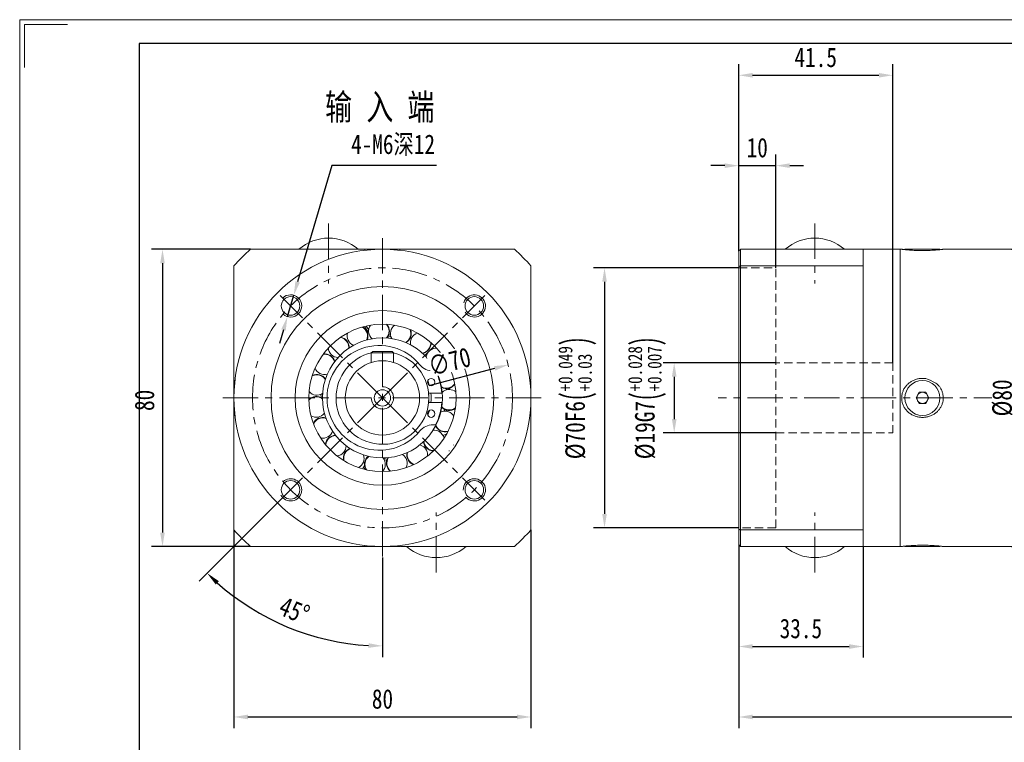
# Model space of a CAD drawing. Header units: millimetres. Extents: x -48 to 492, y -64 to 318.
# Tile 2 of 3: x -48 to 217, y 123 to 318. Entities that reach past the tile are written whole.
import ezdxf

# ---------------------------------------------------------------- set-up
doc = ezdxf.new("R2010")
doc.units = ezdxf.units.MM
doc.header["$LTSCALE"] = 1.5
doc.header["$PDSIZE"] = -1
doc.linetypes.add('CENTER', pattern=[10.16, 6.35, -1.27, 1.27, -1.27])
doc.linetypes.add('DASHED', pattern=[0.75, 0.5, -0.25])
doc.layers.get('0').update_dxf_attribs({"lineweight": 18})
doc.layers.get('Defpoints').update_dxf_attribs({"lineweight": 18})
for name, color, linetype, lineweight in [('1轮廓实线层', 7, 'Continuous', 18), ('2细线层', 4, 'Continuous', 18), ('3中心线层', 1, 'CENTER', 18), ('4虚线层', 6, 'DASHED', 18), ('7标注层', 4, 'Continuous', 18), ('细实线', 7, 'Continuous', 18)]:
    doc.layers.add(name, color=color, linetype=linetype, lineweight=lineweight)
doc.styles.add('PC_TEXTSTYLE', font='txt', dxfattribs={"width": 0.8})
doc.styles.add('TH_GBDIM', font='txt', dxfattribs={"width": 0.8})
doc.dimstyles.new('TH_GBDIM', dxfattribs={"dimscale": 1.5, "dimtxt": 3.5, "dimasz": 2.5, "dimexe": 2, "dimexo": 0, "dimgap": 1.5, "dimtad": 1, "dimdec": 1, "dimdsep": 46, "dimtxsty": 'TH_GBDIM', "dimcen": 2.5, "dimdle": 5, "dimclrd": 4, "dimclre": 4, "dimclrt": 3, "dimadec": 0, "dimazin": 2, "dimtfac": 0.714286, "dimtdec": 1, "dimtmove": 0, "dimatfit": 3, "dimfxl": 1, "dimtolj": 1, "dimarcsym": 0})

# ---------------------------------------------------------------- blocks, each defined once
blk = doc.blocks.new('*D58')
at = {"layer": '7标注层', "color": 4, "lineweight": -2}
for p, q in [((145.95, 250.77), (106.82, 250.77)), ((109.82, 247.02), (109.82, 184.52)), ((145.95, 180.77), (106.82, 180.77))]:
    blk.add_line(p, q, dxfattribs=at)
at = {"layer": '7标注层', "color": 4}
for points in [[(110.45, 247.02), (109.2, 247.02), (109.82, 250.77)], [(109.2, 184.52), (110.45, 184.52), (109.82, 180.77)]]:
    blk.add_solid(points, dxfattribs=at)
at = {"layer": 'Defpoints', "color": 0}
for p in [(145.95, 250.77), (109.82, 180.77), (145.95, 180.77)]:
    blk.add_point(p, dxfattribs=at)
at = {"layer": '7标注层', "color": 3, "insert": (102.53, 215.77), "char_height": 5.25, "attachment_point": 5, "rotation": 90, "style": 'TH_GBDIM'}
blk.add_mtext('\\A1;{%%c70}{}{F6\\H0.7143x;{\\H2x;\\W0.5;(}\\S+0.049^ +0.03;{\\H2x;\\W0.5;)}}', dxfattribs=at)
blk = doc.blocks.new('*D59')
at = {"layer": '7标注层', "color": 4, "lineweight": -2}
for p, q in [((145.95, 255.27), (145.95, 281.29)), ((155.95, 250.77), (155.95, 281.29)), ((142.2, 278.29), (138.45, 278.29)), ((145.95, 278.29), (155.95, 278.29)), ((159.7, 278.29), (163.45, 278.29))]:
    blk.add_line(p, q, dxfattribs=at)
at = {"layer": '7标注层', "color": 4}
for points in [[(142.2, 277.66), (142.2, 278.91), (145.95, 278.29)], [(159.7, 278.91), (159.7, 277.66), (155.95, 278.29)]]:
    blk.add_solid(points, dxfattribs=at)
at = {"layer": 'Defpoints', "color": 0}
for p in [(155.95, 278.29), (145.95, 255.27), (155.95, 250.77)]:
    blk.add_point(p, dxfattribs=at)
at = {"layer": '7标注层', "color": 3, "insert": (150.95, 283.1), "char_height": 5.25, "attachment_point": 5, "style": 'TH_GBDIM'}
blk.add_mtext('\\A1;{10}{}{}', dxfattribs=at)
blk = doc.blocks.new('*D60')
at = {"layer": '7标注层', "color": 4, "lineweight": -2}
for p, q in [((145.95, 255.77), (145.95, 305.61)), ((187.45, 225.27), (187.45, 305.61)), ((149.7, 302.61), (183.7, 302.61))]:
    blk.add_line(p, q, dxfattribs=at)
at = {"layer": '7标注层', "color": 4}
for points in [[(149.7, 303.24), (149.7, 301.99), (145.95, 302.61)], [(183.7, 301.99), (183.7, 303.24), (187.45, 302.61)]]:
    blk.add_solid(points, dxfattribs=at)
at = {"layer": 'Defpoints', "color": 0}
for p in [(187.45, 302.61), (145.95, 255.77), (187.45, 225.27)]:
    blk.add_point(p, dxfattribs=at)
at = {"layer": '7标注层', "color": 3, "insert": (166.7, 307.41), "char_height": 5.25, "attachment_point": 5, "style": 'TH_GBDIM'}
blk.add_mtext('\\A1;41.5', dxfattribs=at)
blk = doc.blocks.new('*D61')
at = {"layer": '7标注层', "color": 4, "lineweight": -2}
for p, q in [((306.45, 206.77), (306.45, 126.88)), ((145.95, 176.27), (145.95, 126.88)), ((149.7, 129.88), (302.7, 129.88))]:
    blk.add_line(p, q, dxfattribs=at)
at = {"layer": '7标注层', "color": 4}
for points in [[(149.7, 130.51), (149.7, 129.26), (145.95, 129.88)], [(302.7, 129.26), (302.7, 130.51), (306.45, 129.88)]]:
    blk.add_solid(points, dxfattribs=at)
at = {"layer": 'Defpoints', "color": 0}
for p in [(306.45, 206.77), (145.95, 176.27), (306.45, 129.88)]:
    blk.add_point(p, dxfattribs=at)
at = {"layer": '7标注层', "color": 3, "insert": (226.2, 134.7), "char_height": 5.25, "attachment_point": 5, "style": 'TH_GBDIM'}
blk.add_mtext('\\A1;{162}{}{}', dxfattribs=at)
blk = doc.blocks.new('*D67')
at = {"layer": '7标注层', "color": 4, "lineweight": -2}
for p, q in [((145.95, 175.77), (145.95, 145.85)), ((179.45, 175.77), (179.45, 145.85)), ((149.7, 148.85), (175.7, 148.85))]:
    blk.add_line(p, q, dxfattribs=at)
at = {"layer": '7标注层', "color": 4}
for points in [[(149.7, 149.47), (149.7, 148.22), (145.95, 148.85)], [(175.7, 148.22), (175.7, 149.47), (179.45, 148.85)]]:
    blk.add_solid(points, dxfattribs=at)
at = {"layer": 'Defpoints', "color": 0}
for p in [(145.95, 175.77), (179.45, 175.77), (179.45, 148.85)]:
    blk.add_point(p, dxfattribs=at)
at = {"layer": '7标注层', "color": 3, "insert": (162.7, 153.66), "char_height": 5.25, "attachment_point": 5, "style": 'TH_GBDIM'}
blk.add_mtext('\\A1;33.5', dxfattribs=at)
blk = doc.blocks.new('*D71')
at = {"layer": '7标注层', "color": 4, "lineweight": -2}
for p, q in [((36.39, 278.29), (27.18, 247)), ((64.59, 278.29), (36.39, 278.29)), ((24.42, 237.64), (26.12, 243.4)), ((23.36, 234.05), (22.3, 230.45))]:
    blk.add_line(p, q, dxfattribs=at)
at = {"layer": '7标注层', "color": 4}
for points in [[(26.58, 247.17), (27.77, 246.82), (26.12, 243.4)], [(23.96, 233.87), (22.76, 234.22), (24.42, 237.64)]]:
    blk.add_solid(points, dxfattribs=at)
at = {"layer": 'Defpoints', "color": 0}
for p in [(26.12, 243.4), (24.42, 237.64)]:
    blk.add_point(p, dxfattribs=at)
at = {"layer": '7标注层', "color": 3, "insert": (52.87, 283.78), "char_height": 5.25, "attachment_point": 5, "style": 'TH_GBDIM'}
blk.add_mtext('\\A1;{4-M6深12}{}{}', dxfattribs=at)
blk = doc.blocks.new('*D76')
at = {"layer": '7标注层', "color": 4, "lineweight": -2}
for p, q in [((10.02, 180.25), (10.02, 126.88)), ((90.02, 180.25), (90.02, 126.88)), ((13.77, 129.88), (86.27, 129.88))]:
    blk.add_line(p, q, dxfattribs=at)
at = {"layer": '7标注层', "color": 4}
for points in [[(13.77, 130.51), (13.77, 129.26), (10.02, 129.88)], [(86.27, 129.26), (86.27, 130.51), (90.02, 129.88)]]:
    blk.add_solid(points, dxfattribs=at)
at = {"layer": 'Defpoints', "color": 0}
for p in [(10.02, 180.25), (90.02, 180.25), (90.02, 129.88)]:
    blk.add_point(p, dxfattribs=at)
at = {"layer": '7标注层', "color": 3, "insert": (50.02, 134.7), "char_height": 5.25, "attachment_point": 5, "style": 'TH_GBDIM'}
blk.add_mtext('\\A1;80', dxfattribs=at)
blk = doc.blocks.new('*D77')
at = {"layer": '7标注层', "color": 4, "lineweight": -2}
for p, q in [((14.49, 255.77), (-12.22, 255.77)), ((-9.22, 252.02), (-9.22, 179.52)), ((14.49, 175.77), (-12.22, 175.77))]:
    blk.add_line(p, q, dxfattribs=at)
at = {"layer": '7标注层', "color": 4}
for points in [[(-8.6, 252.02), (-9.85, 252.02), (-9.22, 255.77)], [(-9.85, 179.52), (-8.6, 179.52), (-9.22, 175.77)]]:
    blk.add_solid(points, dxfattribs=at)
at = {"layer": 'Defpoints', "color": 0}
for p in [(14.49, 255.77), (-9.22, 175.77), (14.49, 175.77)]:
    blk.add_point(p, dxfattribs=at)
at = {"layer": '7标注层', "color": 3, "insert": (-14.04, 215.11), "char_height": 5.25, "attachment_point": 5, "rotation": 90, "style": 'TH_GBDIM'}
blk.add_mtext('\\A1;80', dxfattribs=at)
blk = doc.blocks.new('*D79')
at = {"color": 4, "lineweight": -2}
for p, q in [((22.49, 188.24), (0.69, 166.45)), ((50.02, 172.77), (50.02, 146.01))]:
    blk.add_line(p, q, dxfattribs=at)
blk.add_arc((50.02, 215.77), 66.76, 228.2188, 266.7812, dxfattribs=at)
at = {"color": 4}
for points in [[(5.96, 166.45), (5.11, 165.54), (2.81, 168.57)], [(46.25, 148.49), (46.29, 149.74), (50.02, 149.01)]]:
    blk.add_solid(points, dxfattribs=at)
at = {"layer": 'Defpoints', "color": 0}
for p in [(50.02, 258.77), (50.02, 215.77), (22.49, 188.24), (50.02, 172.77), (16.64, 157.96)]:
    blk.add_point(p, dxfattribs=at)
at = {"color": 3, "insert": (26.3, 158.52), "char_height": 5.25, "attachment_point": 5, "rotation": 337.5, "style": 'TH_GBDIM'}
blk.add_mtext('\\A1;45%%d', dxfattribs=at)
blk = doc.blocks.new('*D81')
at = {"layer": '7标注层', "color": 4, "lineweight": -2}
for p, q in [((219.4, 255.77), (224.99, 255.77)), ((221.99, 252.02), (221.99, 179.52)), ((219.4, 175.77), (224.99, 175.77))]:
    blk.add_line(p, q, dxfattribs=at)
at = {"layer": '7标注层', "color": 4}
for points in [[(222.62, 252.02), (221.37, 252.02), (221.99, 255.77)], [(221.37, 179.52), (222.62, 179.52), (221.99, 175.77)]]:
    blk.add_solid(points, dxfattribs=at)
at = {"layer": 'Defpoints', "color": 0}
for p in [(219.4, 255.77), (219.4, 175.77), (221.99, 175.77)]:
    blk.add_point(p, dxfattribs=at)
at = {"layer": '7标注层', "color": 3, "insert": (216.99, 215.77), "char_height": 5.25, "attachment_point": 5, "rotation": 90, "style": 'TH_GBDIM'}
blk.add_mtext('\\A1;{%%c80}{}{}', dxfattribs=at)
blk = doc.blocks.new('*D82')
at = {"layer": '7标注层', "color": 4, "lineweight": -2}
for p, q in [((155.95, 225.22), (125.59, 225.22)), ((128.59, 221.47), (128.59, 210.08)), ((155.95, 206.33), (125.59, 206.33))]:
    blk.add_line(p, q, dxfattribs=at)
at = {"layer": '7标注层', "color": 4}
for points in [[(129.22, 221.47), (127.97, 221.47), (128.59, 225.22)], [(127.97, 210.08), (129.22, 210.08), (128.59, 206.33)]]:
    blk.add_solid(points, dxfattribs=at)
at = {"layer": 'Defpoints', "color": 0}
for p in [(155.95, 225.22), (128.59, 206.33), (155.95, 206.33)]:
    blk.add_point(p, dxfattribs=at)
at = {"layer": '7标注层', "color": 3, "insert": (121.3, 215.77), "char_height": 5.25, "attachment_point": 5, "rotation": 90, "style": 'TH_GBDIM'}
blk.add_mtext('\\A1;{%%c19}{}{G7\\H0.7143x;{\\H2x;\\W0.5;(}\\S+0.028^ +0.007;{\\H2x;\\W0.5;)}}', dxfattribs=at)
blk = doc.blocks.new('*D83')
at = {"layer": '7标注层', "color": 4, "lineweight": -2}
blk.add_line((62.61, 219.09), (80.24, 223.73), dxfattribs=at)
at = {"layer": '7标注层', "color": 4}
blk.add_solid([(80.4, 223.12), (80.08, 224.33), (83.86, 224.68)], dxfattribs=at)
at = {"layer": 'Defpoints', "color": 0}
for p in [(83.86, 224.68), (16.17, 206.86)]:
    blk.add_point(p, dxfattribs=at)
at = {"layer": '7标注层', "color": 3, "insert": (68.08, 225.51), "char_height": 5.25, "attachment_point": 5, "rotation": 14.7469, "style": 'TH_GBDIM'}
blk.add_mtext('\\A1;∅70', dxfattribs=at)

msp = doc.modelspace()

# ---------------------------------------------------------------- linework, layer by layer
at = {"color": 7, "linetype": 'Continuous', "lineweight": 15}
for p, q in [((45.3013, 255.773635), (50.0163, 255.773635)), ((50.0163, 255.773635), (54.731301, 255.773635)), ((145.952752, 251.111294), (145.952752, 255.273636)), ((146.452753, 255.773637), (146.452753, 251.301795)), ((179.452749, 255.773637), (146.452753, 255.773637)), ((179.452749, 255.773637), (179.452749, 251.301795)), ((189.45275, 215.773636), (189.45275, 255.773637)), ((189.45275, 175.773635), (189.45275, 255.773637)), ((190.73775, 255.773637), (193.09525, 255.773637)), ((193.09525, 255.773637), (200.167751, 255.773637)), ((145.952752, 180.435977), (145.952752, 251.111294)), ((146.452753, 251.301795), (179.452749, 251.301795)), ((146.452753, 251.301795), (146.452753, 180.245477)), ((179.452749, 215.773636), (179.452749, 251.301795)), ((47.4163, 228.273636), (47.0163, 227.873637)), ((47.4163, 228.273636), (52.6163, 228.273636)), ((52.6163, 228.273636), (53.0163, 227.873637)), ((53.0163, 227.873637), (47.0163, 227.873637)), ((47.0163, 227.873637), (47.0163, 225.313029)), ((53.0163, 227.873637), (53.0163, 225.313029)), ((64.335519, 223.023637), (63.604952, 223.023637)), ((71.219189, 224.425082), (71.264097, 224.578811)), ((10.016299, 215.773636), (10.016299, 220.488636)), ((90.016301, 220.488636), (90.016301, 215.773636)), ((68.221962, 218.47091), (67.742073, 218.006128)), ((69.541214, 219.257728), (69.181449, 219.098182)), ((10.016299, 211.058636), (10.016299, 215.773636)), ((33.826852, 216.911858), (33.869544, 216.57574)), ((62.453644, 217.023636), (66.017551, 217.023636)), ((90.016301, 215.773636), (90.016301, 211.058636)), ((179.452749, 180.245477), (179.452749, 215.773636)), ((189.45275, 175.773635), (189.45275, 215.773636)), ((193.7207, 215.773636), (194.586726, 217.273636)), ((194.586726, 214.273636), (193.7207, 215.773636)), ((194.586726, 217.273636), (196.318776, 217.273636)), ((196.318776, 217.273636), (197.184801, 215.773636)), ((197.184801, 215.773636), (196.318776, 214.273636)), ((66.017551, 214.523636), (62.453644, 214.523636)), ((196.318776, 214.273636), (194.586726, 214.273636)), ((63.604952, 208.523636), (64.335519, 208.523636)), ((69.150293, 203.010787), (69.136084, 203.170309)), ((145.952752, 176.273636), (145.952752, 180.435977)), ((179.452749, 180.245477), (146.452753, 180.245477)), ((146.452753, 180.245477), (146.452753, 175.773635)), ((179.452749, 180.245477), (179.452749, 175.773635)), ((50.0163, 175.773637), (45.3013, 175.773637)), ((54.731301, 175.773637), (50.0163, 175.773637)), ((146.452753, 175.773635), (179.452749, 175.773635)), ((200.167751, 175.773635), (190.73775, 175.773635))]:
    msp.add_line(p, q, dxfattribs=at)
at = {"color": 7, "linetype": 'Continuous', "lineweight": 15, "flags": 128}
for points in [[(45.659735, 235.122576), (45.882328, 234.686886), (46.302804, 234.074262)], [(52.258043, 232.411052), (52.094472, 232.335883), (51.312517, 232.065152)], [(51.628854, 232.580756), (51.648933, 232.588013), (52.185708, 232.821581)], [(70.488376, 226.256674), (70.404339, 226.296532), (70.342171, 226.322047)], [(62.247795, 220.464108), (62.626909, 219.320827), (62.676213, 219.140623)], [(67.117994, 217.870712), (67.212235, 217.995645), (67.464686, 218.295792)], [(69.785399, 217.368593), (69.666234, 217.463863), (69.385357, 217.650054)], [(33.485106, 215.832425), (33.492184, 216.092272), (33.451738, 216.712347)], [(33.851994, 215.497429), (33.801039, 215.535316), (33.561862, 215.690636)], [(62.453644, 214.523636), (62.5163, 215.773636), (62.453644, 217.023636)], [(62.676213, 212.40665), (62.349621, 211.357845), (62.247795, 211.083164)], [(66.830391, 212.203884), (66.744895, 212.355702), (66.508263, 212.854941)], [(67.083459, 212.570692), (67.16088, 212.431265), (67.325668, 212.166248)], [(50.181136, 199.594123), (50.64912, 199.498362), (51.316745, 199.28011)], [(51.184322, 198.902159), (51.011734, 198.968792), (50.480157, 199.127949)], [(67.907463, 201.479711), (67.973401, 201.49267), (68.063579, 201.515454)], [(44.689991, 196.668885), (44.829143, 196.945484), (45.195491, 197.526607)], [(45.321488, 196.997545), (45.245129, 196.86992), (45.082852, 196.563687)]]:
    msp.add_lwpolyline(points, dxfattribs=at)
at = {"color": 7, "linetype": 'Continuous', "lineweight": 15}
for centre, radius in [((50.0163, 215.773636), 40), ((50.0163, 215.773636), 30), ((25.267563, 240.522374), 2.5), ((74.765038, 240.522374), 2.5), ((50.0163, 215.773636), 23.5), ((50.0163, 215.773636), 19.833333), ((50.0163, 215.773636), 16.166667), ((50.0163, 215.773636), 10), ((63.145562, 220.023636), 1), ((195.45275, 215.773636), 4.715), ((63.145562, 211.523636), 1), ((25.267563, 191.024899), 2.5), ((74.765038, 191.024899), 2.5)]:
    msp.add_circle(centre, radius, dxfattribs=at)
msp.add_circle((50.0163, 215.773636), 2.2)
for centre, radius, start, end in [((35.5163, 246.60697), 12.166667, 48.88790956, 131.11209044), ((166.45275, 246.606969), 12.166667, 48.88790956, 131.11209044), ((50.0163, 215.773636), 53.5, 131.61160919, 138.38839081), ((50.0163, 215.773636), 53.5, 41.61160919, 48.38839081), ((43.250632, 232.453736), 2.75, 336.9159865, 59.97286058), ((43.35066, 232.493961), 2.75, 336.57280494, 60.36051826), ((50.0163, 237.073636), 5.1735, 203.27715433, 224.02528144), ((49.033234, 233.746771), 2.75, 144.50517923, 228.29289255), ((49.033234, 233.746771), 2.75, 317.96861808, 41.7563314), ((49.140904, 233.752337), 2.75, 317.62543652, 41.41314984), ((54.922367, 233.092138), 2.75, 125.5578108, 209.34552413), ((54.922367, 233.092138), 2.75, 299.02124966, 22.80896298), ((55.02601, 233.062442), 2.75, 298.6780681, 22.46578142), ((38.201195, 229.353153), 2.75, 59.97286058, 79.65106824), ((38.282743, 229.423678), 2.75, 355.52017336, 79.30788668), ((38.201195, 229.353153), 2.75, 355.86335492, 59.97286058), ((43.250632, 232.453736), 2.75, 163.45254765, 247.24026097), ((60.279851, 230.560777), 2.75, 106.61044238, 190.39815571), ((60.279851, 230.560777), 2.75, 280.07388124, 3.86159456), ((49.1863, 215.773636), 14.1, 39.17716711, 320.82283289), ((38.201195, 229.353153), 2.75, 182.39991607, 266.18762939), ((60.368236, 230.499037), 2.75, 279.73069968, 3.518413), ((64.52512, 226.427), 2.75, 87.66307396, 171.45078728), ((34.432108, 224.781019), 2.75, 59.97286058, 98.59843666), ((34.486338, 224.874201), 2.75, 14.46754178, 98.2552551), ((34.432108, 224.781019), 2.75, 14.81072334, 59.97286058), ((50.0163, 215.773636), 12.5, 103.66981248, 180), ((50.0163, 215.773636), 12.5, 180, 76.33018752), ((64.52512, 226.427), 2.75, 261.12651281, 344.91422614), ((34.432108, 224.781019), 2.75, 201.34728449, 285.13499781), ((63.604951, 227.523636), 4.5, 219.17716711, 270), ((64.588669, 226.339906), 2.75, 260.78333126, 323.90213764), ((50.0163, 215.773636), 16.05, 4.46681152, 26.85366688), ((67.198134, 221.138765), 2.75, 68.71570554, 152.50341886), ((69.803876, 224.921962), 3, 180.65092737, 200.30517828), ((32.35181, 219.232795), 2.75, 59.97286058, 117.54580508), ((32.372846, 219.338537), 2.75, 33.4149102, 117.20262352), ((32.35181, 219.232795), 2.75, 33.75809176, 59.97286058), ((32.35181, 219.232795), 2.75, 220.29465291, 304.08236623), ((67.198134, 221.138765), 2.75, 242.17914439, 325.96685772), ((67.22996, 221.035756), 2.75, 241.83596283, 325.62367616), ((68.009229, 215.269135), 2.75, 59.97286058, 133.55605044), ((32.171296, 213.41656), 2.75, 52.36227862, 136.14999195), ((32.185734, 213.309718), 2.75, 59.97286058, 136.4931735), ((50.0163, 215.773636), 13.1, 354.52451493, 5.47548507), ((195.45275, 215.773636), 1.5, 150, 210), ((195.45275, 215.773636), 1.5, 90, 150), ((195.45275, 215.773636), 1.5, 210, 270), ((195.45275, 215.773636), 1.5, 30, 90), ((195.45275, 215.773636), 1.5, 270, 330), ((195.45275, 215.773636), 1.5, 330, 30), ((50.0163, 215.773636), 16.05, 333.14633312, 355.53318848), ((66.870511, 209.454176), 2.75, 59.97286058, 114.60868202), ((68.005884, 215.161374), 2.75, 222.88859441, 306.67630774), ((68.009229, 215.269135), 2.75, 223.23177597, 307.01948929), ((32.185734, 213.309718), 2.75, 239.24202133, 323.02973465), ((33.903529, 207.750009), 2.75, 71.30964705, 155.09736037), ((33.951876, 207.653644), 2.75, 71.6528286, 155.44054193), ((66.870511, 209.454176), 2.75, 30.8209687, 59.97286058), ((63.604951, 204.023636), 4.5, 90, 140.82283289), ((63.905378, 204.324029), 2.75, 59.97286058, 95.6613136), ((66.832358, 209.353339), 2.75, 203.94122599, 287.72893931), ((66.870511, 209.454176), 2.75, 204.28440755, 288.07212087), ((33.951876, 207.653644), 2.75, 258.18938975, 341.97710307), ((37.38183, 202.952943), 2.75, 90.25701547, 174.04472879), ((37.458848, 202.877498), 2.75, 90.60019703, 174.38791035), ((63.905378, 204.324029), 2.75, 11.87360028, 59.97286058), ((67.651234, 202.957665), 3, 98.00338283, 116.3980507), ((37.458848, 202.877498), 2.75, 277.13675817, 0.92447149), ((42.229273, 199.545198), 2.75, 109.20438389, 192.99209721), ((42.326615, 199.498848), 2.75, 109.54756545, 193.33527877), ((59.435148, 200.434624), 2.75, 59.97286058, 76.71394518), ((59.435148, 200.434624), 2.75, 352.92623186, 59.97286058), ((63.83655, 204.241044), 2.75, 184.99385757, 268.05073165), ((63.905378, 204.324029), 2.75, 185.33703913, 269.12475245), ((42.326615, 199.498848), 2.75, 296.08412659, 19.87183992), ((47.920561, 197.896056), 2.75, 128.15175231, 211.93946563), ((48.027678, 197.883824), 2.75, 128.49493387, 212.28264719), ((48.027678, 197.883824), 2.75, 315.03149502, 38.81920834), ((53.838955, 198.184227), 2.75, 147.09912073, 230.88683405), ((53.94424, 198.207439), 2.75, 147.44230229, 231.23001561), ((53.94424, 198.207439), 2.75, 333.97886344, 57.76657676), ((59.343104, 200.378484), 2.75, 166.04648915, 249.83420247), ((59.435148, 200.434624), 2.75, 166.38967071, 250.17738403), ((50.0163, 215.773636), 53.5, 221.61160919, 228.38839081), ((50.0163, 215.773636), 53.5, 311.61160919, 318.38839081), ((64.5163, 184.940303), 12.166667, 228.88790956, 311.11209044), ((166.45275, 184.940302), 12.166667, 228.88790956, 311.11209044)]:
    msp.add_arc(centre, radius, start, end, dxfattribs=at)
at = {"color": 4}
msp.add_arc((50.0163, 215.773636), 3, 179.99451282, 90, dxfattribs=at)
at = {"color": 7, "linetype": 'Continuous', "lineweight": 15}
for points, knots in [([(14.488141, 255.773635), (16.351244, 255.773635), (20.080702, 255.773635), (25.790849, 255.773635), (31.602146, 255.773635), (36.906573, 255.773635), (41.444018, 255.773635), (44.005221, 255.773635), (45.176729, 255.773635)], [0, 0, 0, 0, 0.1904988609, 0.3813302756, 0.5709361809, 0.7604704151, 0.8904378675, 1, 1, 1, 1]), ([(54.80253, 255.773635), (55.058568, 255.773635), (56.794236, 255.773635), (59.981909, 255.773635), (64.39194, 255.773635), (68.787061, 255.773635), (73.166212, 255.773635), (77.412952, 255.773635), (81.541098, 255.773635), (84.209609, 255.773635), (85.544459, 255.773635)], [0, 0, 0, 0, 0.0238370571, 0.1615899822, 0.2992040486, 0.4418275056, 0.584572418, 0.72726568, 0.8635720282, 1, 1, 1, 1]), ([(199.289738, 255.590472), (198.859476, 255.55699), (198.177806, 255.503944), (197.071742, 255.453293), (196.132009, 255.42881), (195.151707, 255.424536), (194.174611, 255.441843), (193.221127, 255.479369), (192.342785, 255.532014), (191.552266, 255.593979), (190.900959, 255.655445), (190.387319, 255.710392), (190.050081, 255.74958), (189.870113, 255.771493), (189.870104, 255.771505), (189.8701, 255.77151)], [0, 0, 0, 0, 0.1261971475, 0.1999357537, 0.275671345, 0.3519618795, 0.4304191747, 0.5074261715, 0.5867407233, 0.6623357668, 0.7403441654, 0.8121909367, 0.8864234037, 0.9534835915, 1, 1, 1, 1]), ([(201.037566, 255.771774), (201.037506, 255.771767), (201.037355, 255.771749), (200.877066, 255.752144), (200.581305, 255.717825), (200.092841, 255.663636), (199.59294, 255.618094), (199.289738, 255.590472)], [0, 0, 0, 0, 0.1274109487, 0.3226183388, 0.5102605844, 0.7029616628, 1, 1, 1, 1]), ([(10.016299, 220.559865), (10.016299, 221.664837), (10.016299, 224.117558), (10.016299, 227.923869), (10.016299, 231.968839), (10.016299, 236.001824), (10.016299, 240.587787), (10.016299, 245.705705), (10.016299, 249.435143), (10.016299, 251.301793)], [0, 0, 0, 0, 0.1031408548, 0.2289432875, 0.3590136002, 0.4891927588, 0.6193194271, 0.8094626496, 1, 1, 1, 1]), ([(90.016301, 251.301793), (90.016301, 249.438691), (90.016301, 245.709234), (90.016301, 239.999087), (90.016301, 234.18779), (90.016301, 228.883364), (90.016301, 224.345919), (90.016301, 221.784716), (90.016301, 220.613208)], [0, 0, 0, 0, 0.1904988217, 0.3813302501, 0.5709361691, 0.7604703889, 0.8904378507, 1, 1, 1, 1]), ([(199.289738, 219.597198), (199.482839, 219.411217), (199.868997, 219.039297), (200.355276, 218.353458), (200.741989, 217.570649), (200.988863, 216.715252), (201.07562, 215.847822), (201.016858, 215.004836), (200.815635, 214.194071), (200.488638, 213.429297), (200.037145, 212.724085), (199.466993, 212.081346), (198.78777, 211.528139), (198.000928, 211.069563), (197.13228, 210.737125), (196.191718, 210.539368), (195.218365, 210.498604), (194.235397, 210.617422), (193.283701, 210.902147), (192.394762, 211.340579), (191.601953, 211.925285), (190.93648, 212.623405), (190.418432, 213.418293), (190.062051, 214.259332), (189.87046, 215.130978), (189.832352, 215.988537), (189.943927, 216.825327), (190.186274, 217.620546), (190.558282, 218.36476), (191.050537, 219.053266), (191.657459, 219.663019), (192.377566, 220.190483), (193.190645, 220.604066), (194.090792, 220.895714), (195.042013, 221.038532), (196.026088, 221.027828), (196.998164, 220.847954), (199.289738, 219.597198), (199.289738, 219.597198)], [0, 0, 0, 0, 0.0236005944, 0.0471958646, 0.0737025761, 0.1002015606, 0.1251273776, 0.1500528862, 0.1741918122, 0.1983356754, 0.2230058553, 0.2476825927, 0.2737979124, 0.2999187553, 0.327640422, 0.355364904, 0.3841727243, 0.4129801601, 0.4421098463, 0.4712348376, 0.4998915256, 0.528538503, 0.5558229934, 0.5830977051, 0.6085452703, 0.6339900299, 0.6582414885, 0.6824966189, 0.7068603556, 0.7312304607, 0.7568127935, 0.7824011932, 0.8096251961, 0.8368530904, 0.8653856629, 0.8939190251, 0.9230269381, 1.0000000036, 1.0000000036, 1.0000000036, 1.0000000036]), ([(10.016299, 180.245479), (10.016299, 181.579204), (10.016299, 184.247705), (10.016299, 188.330562), (10.016299, 192.48567), (10.016299, 196.721794), (10.016299, 201.064041), (10.016299, 205.517654), (10.016299, 208.831544), (10.016299, 210.647115), (10.016299, 210.934065)], [0, 0, 0, 0, 0.1365414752, 0.2731905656, 0.4115577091, 0.5499716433, 0.6882781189, 0.8306840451, 0.9732397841, 1, 1, 1, 1]), ([(90.016301, 210.987407), (90.016301, 210.731369), (90.016301, 208.995701), (90.016301, 205.808027), (90.016301, 201.397996), (90.016301, 197.002875), (90.016301, 192.623725), (90.016301, 188.376985), (90.016301, 184.248838), (90.016301, 181.580328), (90.016301, 180.245479)], [0, 0, 0, 0, 0.0238370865, 0.1615900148, 0.2992040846, 0.441827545, 0.5845724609, 0.7272656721, 0.8635721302, 1, 1, 1, 1]), ([(45.230071, 175.773637), (44.1251, 175.773637), (41.672379, 175.773637), (37.866067, 175.773637), (33.821098, 175.773637), (29.788113, 175.773637), (25.202149, 175.773637), (20.08423, 175.773637), (16.354792, 175.773637), (14.488141, 175.773637)], [0, 0, 0, 0, 0.103140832, 0.2289432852, 0.3590135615, 0.489192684, 0.6193193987, 0.809462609, 1, 1, 1, 1]), ([(85.544459, 175.773637), (84.210733, 175.773637), (81.542232, 175.773637), (77.459376, 175.773637), (73.304267, 175.773637), (69.068143, 175.773637), (64.725896, 175.773637), (60.272283, 175.773637), (56.958392, 175.773637), (55.142821, 175.773637), (54.855871, 175.773637)], [0, 0, 0, 0, 0.1365415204, 0.2731905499, 0.4115576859, 0.5499716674, 0.6882781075, 0.8306840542, 0.9732397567, 1, 1, 1, 1]), ([(189.867901, 175.77549), (189.863331, 175.774932), (189.842387, 175.772372), (189.949332, 175.785502), (190.182008, 175.813236), (190.556166, 175.855396), (191.04607, 175.906029), (191.654129, 175.96163), (192.371284, 176.016807), (193.186506, 176.065745), (194.082689, 176.102432), (195.037378, 176.121736), (196.01686, 176.120188), (196.99365, 176.097044), (198.141898, 176.04596), (198.851108, 175.990871), (199.289738, 175.9568)], [0, 0, 0, 0, 0.0179042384, 0.0820585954, 0.1480618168, 0.2125922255, 0.2788274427, 0.3466083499, 0.4161311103, 0.4882317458, 0.5622390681, 0.6377484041, 0.7153618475, 0.7923321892, 0.8715623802, 1, 1, 1, 1]), ([(199.289738, 175.9568), (199.480921, 175.939835), (199.867638, 175.905519), (200.350016, 175.855246), (200.744244, 175.810912), (200.976096, 175.783063), (201.071984, 175.771288), (201.048129, 175.774202), (201.045882, 175.774477)], [0, 0, 0, 0, 0.1832839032, 0.3707379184, 0.5755864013, 0.7871294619, 0.9799515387, 1, 1, 1, 1])]:
    msp.add_open_spline(points, degree=3, knots=knots, dxfattribs=at)
for points in [[(45.3013, 255.773635), (45.3013, 255.494775)], [(54.731301, 255.494775), (54.731301, 255.773635)], [(145.952752, 255.273636), (146.452753, 255.773637)], [(189.45275, 255.773637), (179.452749, 255.773637)], [(189.8701, 255.773637), (189.45275, 255.773637)], [(190.73775, 255.773637), (190.73775, 255.673903)], [(200.167751, 255.673415), (200.167751, 255.773637)], [(251.45275, 255.773637), (201.037566, 255.773637)], [(145.952752, 251.111294), (146.452753, 251.301795)], [(10.295163, 220.488636), (10.016299, 220.488636)], [(90.016301, 220.488636), (89.737437, 220.488636)], [(10.016299, 211.058636), (10.295163, 211.058636)], [(89.737437, 211.058636), (90.016301, 211.058636)], [(145.952752, 180.435977), (146.452753, 180.245477)], [(45.3013, 176.052497), (45.3013, 175.773637)], [(54.731301, 175.773637), (54.731301, 176.052497)], [(146.452753, 175.773635), (145.952752, 176.273636)], [(179.452749, 175.773635), (189.45275, 175.773635)], [(189.45275, 175.773635), (189.867901, 175.773635)], [(190.73775, 175.873376), (190.73775, 175.773635)], [(200.167751, 175.773635), (200.167751, 175.873428)], [(201.045882, 175.773635), (251.45275, 175.773635)]]:
    msp.add_open_spline(points, degree=1, dxfattribs=at)
at = {"layer": '2细线层'}
for centre, start, end in [((25.267563, 240.522374), 227.45628572, 135), ((74.765038, 240.522374), 213.12653828, 163.02904419), ((25.267563, 191.024899), 208.26801442, 132.54371428), ((74.765038, 191.024899), 222.54371428, 181.31411335)]:
    msp.add_arc(centre, 3, start, end, dxfattribs=at)
at = {"layer": '3中心线层'}
for p, q in [((35.5163, 262.739756), (35.5163, 246.60697)), ((166.45275, 262.739755), (166.45275, 246.606969)), ((50.0163, 258.773636), (50.0163, 172.773636)), ((50.0163, 215.773636), (22.486655, 243.303281)), ((50.0163, 215.773636), (77.545945, 243.303281)), ((7.0163, 215.773636), (93.0163, 215.773636)), ((50.0163, 215.773636), (22.486655, 188.243991)), ((50.0163, 215.773636), (77.545945, 188.243991)), ((310.283122, 215.773636), (140.412131, 215.773636)), ((64.5163, 168.807516), (64.5163, 184.940303)), ((166.45275, 168.807516), (166.45275, 184.940303))]:
    msp.add_line(p, q, dxfattribs=at)
msp.add_circle((50.0163, 215.773636), 35, dxfattribs=at)
at = {"layer": '4虚线层', "lineweight": 15, "ltscale": 3}
for p, q in [((145.952752, 250.773636), (155.952757, 250.773636)), ((155.952757, 180.773637), (155.952757, 250.773636)), ((187.452754, 225.220857), (155.952757, 225.220857)), ((187.452754, 225.273635), (187.452754, 206.326414)), ((155.952757, 206.326414), (187.452754, 206.326414)), ((155.952757, 180.773637), (145.952752, 180.773637))]:
    msp.add_line(p, q, dxfattribs=at)
at = {"layer": '细实线', "color": 3}
msp.add_lwpolyline([(-47.6822, -64.3291), (492.382184, -64.3291), (492.382184, 317.573571), (-47.6822, 317.573571)], close=True, dxfattribs=at)
msp.add_lwpolyline([(-46.396332, 304.714895), (-46.396332, 316.287703), (-34.823524, 316.287703)], dxfattribs=at)
at = {"layer": '细实线', "color": 3, "lineweight": 25}
msp.add_lwpolyline([(-15.53551, -57.899762), (485.952846, -57.899762), (485.952846, 311.144233), (-15.53551, 311.144233)], close=True, dxfattribs=at)

# ---------------------------------------------------------------- texts
at = {"color": 3, "insert": (34.57204, 297.6044), "char_height": 7, "width": 49.04297338, "attachment_point": 1, "style": 'PC_TEXTSTYLE'}
msp.add_mtext('输 入 端', dxfattribs=at)

# ---------------------------------------------------------------- dimensions: what is measured, and where the dimension line sits
dim = msp.add_angular_dim_2l(base=(16.636362, 157.957887), line1=((50.0163, 258.773636), (50.0163, 172.773636)), line2=((50.0163, 215.773636), (22.486655, 188.243991)), dimstyle='TH_GBDIM')
dim.commit()
dim.dimension.update_dxf_attribs({"geometry": '*D79', "text_midpoint": (26.300312, 158.518174)})
at = {"layer": '7标注层'}
for base, p1, p2, override, picture, middle in [((187.452754, 302.612475), (145.952752, 255.773634), (187.452754, 225.273635), {"dimexo": 0, "dimgap": 1.5, "dimtad": 1, "dimjust": 0, "dimdec": 5, "dimlfac": 1, "dimse1": 0, "dimse2": 0, "dimsd1": 0, "dimsd2": 0}, '*D60', (166.702753, 302.612475)), ((90.0163, 129.883796), (10.016299, 180.245479), (90.0163, 180.245478), {"dimexo": 0, "dimgap": 1.5, "dimtad": 1, "dimdec": 1, "dimlfac": 1, "dimse1": 0, "dimse2": 0, "dimsd1": 0, "dimsd2": 0}, '*D76', (50.0163, 129.883796)), ((179.452753, 148.848415), (145.952752, 175.773636), (179.452753, 175.773636), {"dimexo": 0, "dimgap": 1.5, "dimtad": 1, "dimjust": 0, "dimdec": 5, "dimlfac": 1, "dimse1": 0, "dimse2": 0, "dimsd1": 0, "dimsd2": 0}, '*D67', (162.702752, 148.848415))]:
    dim = msp.add_linear_dim(base=base, p1=p1, p2=p2, dimstyle='TH_GBDIM', override=override, dxfattribs=at)
    dim.commit()
    dim.dimension.update_dxf_attribs({"geometry": picture, "text_midpoint": middle, "dimtype": 160})
dim = msp.add_diameter_dim_2p(p1=(24.419768, 237.644659), p2=(26.115358, 243.400089), text='{4-M6深12}{}{}', dimstyle='TH_GBDIM', override={"dimgap": 1.5, "dimtad": 1, "dimtih": 0, "dimtoh": 1, "dimdec": 0, "dimlfac": 1, "dimse1": 0, "dimse2": 0, "dimsd1": 0, "dimsd2": 0, "dimtix": 0, "dimtofl": 1, "dimatfit": 3}, dxfattribs=at)
dim.commit()
dim.dimension.update_dxf_attribs({"geometry": '*D71', "text_midpoint": (52.871608, 278.285797), "dimtype": 163})
dim = msp.add_linear_dim(base=(155.952757, 278.285797), p1=(145.952752, 255.273636), p2=(155.952757, 250.773636), text='{<>}{}{}', dimstyle='TH_GBDIM', override={"dimexo": 0, "dimgap": 1.5, "dimtad": 1, "dimjust": 0, "dimdec": 0, "dimlfac": 1, "dimse1": 0, "dimse2": 0, "dimsd1": 0, "dimsd2": 0}, dxfattribs=at)
dim.commit()
dim.dimension.update_dxf_attribs({"geometry": '*D59', "text_midpoint": (150.952754, 278.285797), "dimtype": 160})
dim = msp.add_linear_dim(base=(-9.223459, 175.773636), p1=(14.488142, 255.773636), p2=(14.488142, 175.773636), angle=90, dimstyle='TH_GBDIM', override={"dimexo": 0, "dimgap": 1.5, "dimtad": 1, "dimdec": 1, "dimlfac": 1, "dimse1": 0, "dimse2": 0, "dimsd1": 0, "dimsd2": 0}, dxfattribs=at)
dim.commit()
dim.dimension.update_dxf_attribs({"geometry": '*D77', "text_midpoint": (-9.223459, 215.110064), "dimtype": 160})
dim = msp.add_linear_dim(base=(128.592385, 206.326414), p1=(155.952757, 225.220857), p2=(155.952757, 206.326414), angle=90, text='{%%c19}{}{G7\\H0.7143x;{\\H2x;\\W0.5;(}\\S+0.028^ +0.007;{\\H2x;\\W0.5;)}}', dimstyle='TH_GBDIM', override={"dimexo": 0, "dimgap": 1.5, "dimtad": 1, "dimjust": 0, "dimdec": 5, "dimlfac": 1, "dimse1": 0, "dimse2": 0, "dimsd1": 0, "dimsd2": 0}, dxfattribs=at)
dim.commit()
dim.dimension.update_dxf_attribs({"geometry": '*D82', "text_midpoint": (128.592385, 215.773635), "dimtype": 160})
dim = msp.add_linear_dim(base=(109.823856, 180.773637), p1=(145.952752, 250.773636), p2=(145.952752, 180.773637), angle=90, text='{%%c<>}{}{F6\\H0.7143x;{\\H2x;\\W0.5;(}\\S+0.049^ +0.03;{\\H2x;\\W0.5;)}}', dimstyle='TH_GBDIM', override={"dimexo": 0, "dimgap": 1.5, "dimtad": 1, "dimjust": 0, "dimdec": 0, "dimlfac": 1, "dimse1": 0, "dimse2": 0, "dimsd1": 0, "dimsd2": 0}, dxfattribs=at)
dim.commit()
dim.dimension.update_dxf_attribs({"geometry": '*D58', "text_midpoint": (102.526618, 215.773636)})
dim = msp.add_linear_dim(base=(306.45275, 129.883796), p1=(145.952752, 176.273636), p2=(306.45275, 206.773636), text='{162}{}{}', dimstyle='TH_GBDIM', override={"dimexo": 0, "dimgap": 1.5, "dimtad": 1, "dimjust": 0, "dimdec": 5, "dimlfac": 1, "dimse1": 0, "dimse2": 0, "dimsd1": 0, "dimsd2": 0}, dxfattribs=at)
dim.commit()
dim.dimension.update_dxf_attribs({"geometry": '*D61', "text_midpoint": (226.202751, 134.700137)})

# ---------------------------------------------------------------- next in the draw order: wipeouts: each hides what was drawn before it
for points in [[(63.397236, 221.312188), (61.908121, 226.969488), (72.73919, 229.820442), (74.228305, 224.163143)], [(220.044138, 209.873635), (214.194138, 209.873635), (214.194138, 221.673635), (220.044138, 221.673635)]]:
    msp.add_wipeout(points).dxf.layer = '1轮廓实线层'

# ---------------------------------------------------------------- next in the draw order: dimensions: what is measured, and where the dimension line sits
dim = msp.add_linear_dim(base=(221.994138, 175.773636), p1=(219.396123, 255.773634), p2=(219.396123, 175.773636), angle=90, text='{%%c<>}{}{}', dimstyle='TH_GBDIM', override={"dimexo": 0, "dimgap": 1.5, "dimtad": 1, "dimjust": 0, "dimdec": 5, "dimlfac": 1, "dimse1": 0, "dimse2": 0, "dimsd1": 0, "dimsd2": 0}, dxfattribs=at)
dim.commit()
dim.dimension.update_dxf_attribs({"geometry": '*D81', "text_midpoint": (216.986114, 215.773635)})
dim = msp.add_diameter_dim_2p(p1=(16.169209, 206.864403), p2=(83.863391, 224.682869), dimstyle='TH_GBDIM', override={"dimgap": 1.5, "dimtad": 1, "dimtih": 0, "dimtoh": 0, "dimdec": 1, "dimlfac": 1, "dimse1": 0, "dimse2": 0, "dimsd1": 0, "dimsd2": 0, "dimtix": 0}, dxfattribs=at)
dim.commit()
dim.dimension.update_dxf_attribs({"geometry": '*D83', "text_midpoint": (69.309142, 220.851899), "dimtype": 163})

doc.saveas('drawing.dxf')
